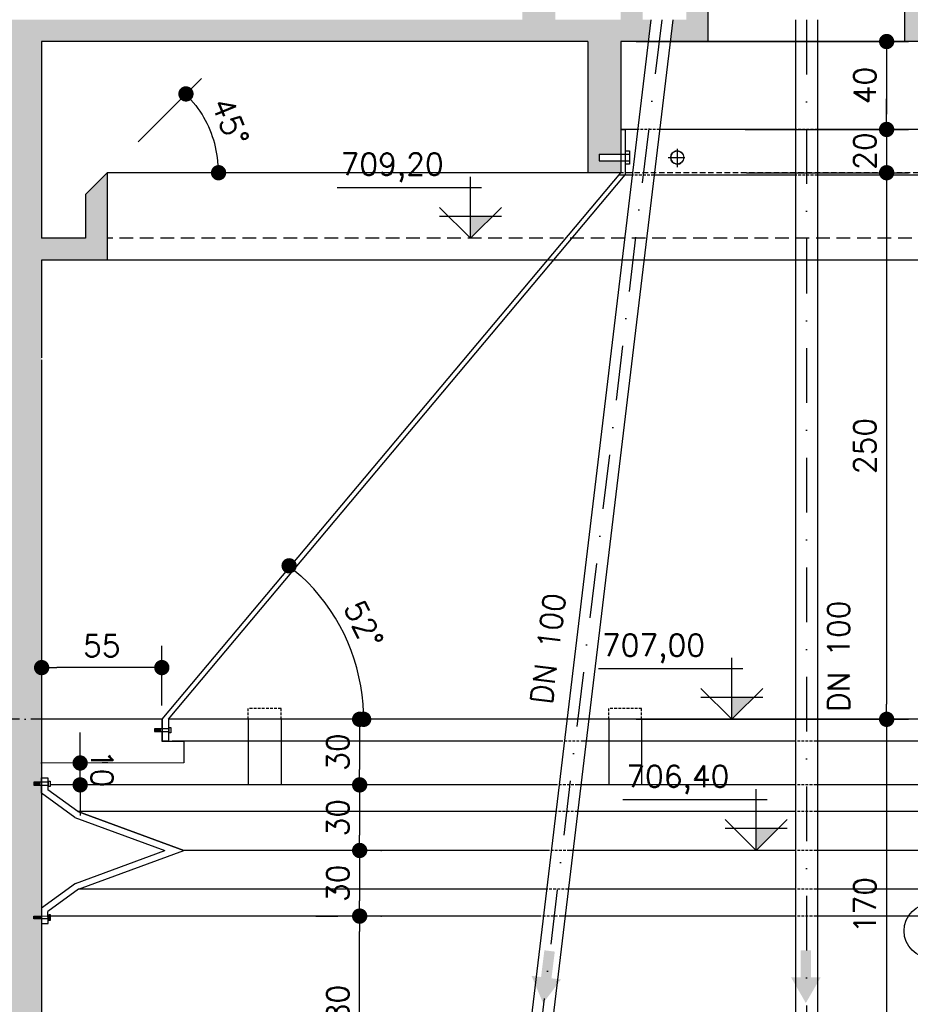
# Model space of a CAD drawing. Extents: x -5456 to -1251, y -1111 to 1859.
# Tile 13 of 24: x -4137 to -3730, y 906 to 1357. Entities that reach past the tile are written whole.
import ezdxf

# ---------------------------------------------------------------- set-up
doc = ezdxf.new("R2010")
doc.units = 0
doc.header["$LTSCALE"] = 10
doc.header["$MEASUREMENT"] = 0
for name, pattern in [('DASHDOT', [1, 0.5, -0.25, 0, -0.25]), ('HIDDEN', [0.375, 0.25, -0.125]), ('HIDDEN2', [0.1875, 0.125, -0.0625])]:
    doc.linetypes.add(name, pattern=pattern)
doc.layers.get('0').update_dxf_attribs({"linetype": 'CONTINUOUS'})
doc.layers.get('DEFPOINTS').update_dxf_attribs({"linetype": 'CONTINUOUS'})
for name, color, linetype in [('ELEVAÇÃO', 2, 'CONTINUOUS'), ('HITA', 150, 'CONTINUOUS'), ('PROJEÇAO', 9, 'HIDDEN')]:
    doc.layers.add(name, color=color, linetype=linetype)
doc.styles.add('ROMANS', font='romans.shx')
doc.dimstyles.new('DIM1', dxfattribs={"dimtxt": 10, "dimasz": 7, "dimexe": 10, "dimexo": 20, "dimgap": 5, "dimtad": 1, "dimdec": 0, "dimzin": 0, "dimdsep": 46, "dimtxsty": 'ROMANS', "dimblk": 'DOT', "dimblk1": 'DOT', "dimblk2": 'DOT', "dimsah": 1, "dimcen": 0, "dimclrd": 6, "dimclre": 6, "dimclrt": 2, "dimadec": 0, "dimazin": 0, "dimtfac": 1e-07, "dimtdec": 0, "dimtix": 1, "dimtmove": 2, "dimatfit": 3, "dimldrblk": 'DOT', "dimfxl": 0, "dimtolj": 1, "dimtzin": 0, "dimarcsym": 0})

# ---------------------------------------------------------------- blocks, each defined once
blk = doc.blocks.new('DOT')
at = {"color": 0, "linetype": 'ByBlock'}
blk.add_line((-0.5, 0), (-1, 0), dxfattribs=at)
at = {"color": 0, "linetype": 'ByBlock', "const_width": 0.5}
blk.add_lwpolyline([(-0.25, 0, 1), (0.25, 0, 1)], format="xyb", close=True, dxfattribs=at)
blk = doc.blocks.new('*D7')
at = {"color": 9, "lineweight": -2}
blk.add_arc((-3484.04, 1036.6), 97.49, 134.028, 175.8852, dxfattribs=at)
at = {"layer": 'DEFPOINTS', "color": 0}
for p in [(-3651.34, 1236.6), (-3565.44, 1090.26), (-4099.61, 1036.6), (-3487.95, 1036.6), (-3483.71, 1036.21)]:
    blk.add_point(p, dxfattribs=at)
at = {"color": 9, "lineweight": -2, "xscale": 7, "yscale": 7, "zscale": 7}
for p, rotation in [((-3546.59, 1111.38), 41.97064259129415), ((-3581.53, 1036.6), 267.9426135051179)]:
    blk.add_blockref('DOT', p, dxfattribs=dict(at, rotation=rotation))
at = {"color": 3, "insert": (-3581.42, 1082.11), "char_height": 10, "attachment_point": 5, "rotation": 64.9566, "style": 'ROMANS'}
blk.add_mtext('\\A1;50°', dxfattribs=at)
blk = doc.blocks.new('_DOT')
at = {"color": 0, "linetype": 'ByBlock'}
blk.add_line((-0.5, 0), (-1, 0), dxfattribs=at)
at = {"color": 0, "linetype": 'ByBlock', "const_width": 0.5}
blk.add_lwpolyline([(-0.25, 0, 1), (0.25, 0, 1)], format="xyb", close=True, dxfattribs=at)
blk = doc.blocks.new('*D8')
at = {"color": 9, "lineweight": -2}
blk.add_arc((-4069.4, 1036.6), 89.33, 4.491, 47.3196, dxfattribs=at)
at = {"layer": 'DEFPOINTS', "color": 0}
for p in [(-3912.08, 1236.6), (-3984.1, 1063.12), (-4069.71, 1036.21), (-4065.47, 1036.6), (-3463.81, 1036.6)]:
    blk.add_point(p, dxfattribs=at)
at = {"color": 9, "lineweight": -2, "xscale": 7, "yscale": 7, "zscale": 7}
for p, rotation in [((-4014.17, 1106.81), 139.5651355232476), ((-3980.07, 1036.6), 272.2455062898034)]:
    blk.add_blockref('DOT', p, dxfattribs=dict(at, rotation=rotation))
at = {"color": 3, "insert": (-3980.05, 1080), "char_height": 10, "attachment_point": 5, "rotation": 295.9053, "style": 'ROMANS'}
blk.add_mtext('\\A1;52°', dxfattribs=at)
blk = doc.blocks.new('*D15')
at = {"color": 9, "lineweight": -2}
for p, q in [((-3804.81, 1286.6), (-3730.75, 1286.6)), ((-3740.75, 1279.6), (-3740.75, 1043.6)), ((-3855.29, 1036.6), (-3730.75, 1036.6))]:
    blk.add_line(p, q, dxfattribs=at)
at = {"layer": 'DEFPOINTS', "color": 0}
for p in [(-3824.81, 1286.6), (-3875.29, 1036.6), (-3740.75, 1036.6)]:
    blk.add_point(p, dxfattribs=at)
at = {"color": 9, "lineweight": -2, "xscale": 7, "yscale": 7, "zscale": 7}
for p, rotation in [((-3740.75, 1286.6), 90), ((-3740.75, 1036.6), 270)]:
    blk.add_blockref('DOT', p, dxfattribs=dict(at, rotation=rotation))
at = {"color": 3, "insert": (-3750.75, 1161.6), "char_height": 10, "attachment_point": 5, "rotation": 90, "style": 'ROMANS'}
blk.add_mtext('\\A1;250', dxfattribs=at)
blk = doc.blocks.new('*D4')
at = {"color": 9, "lineweight": -2}
for p, q in [((-3855.29, 1036.6), (-3730.75, 1036.6)), ((-3740.75, 1029.6), (-3740.75, 873.6)), ((-3855.29, 866.6), (-3730.75, 866.6))]:
    blk.add_line(p, q, dxfattribs=at)
at = {"layer": 'DEFPOINTS', "color": 0}
for p in [(-3875.29, 1036.6), (-3875.29, 866.6), (-3740.75, 866.6)]:
    blk.add_point(p, dxfattribs=at)
at = {"color": 9, "lineweight": -2, "xscale": 7, "yscale": 7, "zscale": 7}
for p, rotation in [((-3740.75, 1036.6), 90), ((-3740.75, 866.6), 270)]:
    blk.add_blockref('DOT', p, dxfattribs=dict(at, rotation=rotation))
at = {"color": 3, "insert": (-3750.75, 951.6), "char_height": 10, "attachment_point": 5, "rotation": 90, "style": 'ROMANS'}
blk.add_mtext('\\A1;170', dxfattribs=at)
blk = doc.blocks.new('*D17')
at = {"color": 9, "lineweight": -2}
for p, q in [((-3970.95, 1006.6), (-3971.89, 1006.6)), ((-3981.89, 999.6), (-3981.89, 983.6)), ((-3970.95, 976.6), (-3971.89, 976.6))]:
    blk.add_line(p, q, dxfattribs=at)
at = {"layer": 'DEFPOINTS', "color": 0}
for p in [(-3990.95, 1006.6), (-3990.95, 976.6), (-3981.89, 976.6)]:
    blk.add_point(p, dxfattribs=at)
at = {"color": 9, "lineweight": -2, "xscale": 7, "yscale": 7, "zscale": 7}
for p, rotation in [((-3981.89, 1006.6), 90), ((-3981.89, 976.6), 270)]:
    blk.add_blockref('DOT', p, dxfattribs=dict(at, rotation=rotation))
at = {"color": 3, "insert": (-3991.89, 991.6), "char_height": 10, "attachment_point": 5, "rotation": 90, "style": 'ROMANS'}
blk.add_mtext('\\A1;30', dxfattribs=at)
blk = doc.blocks.new('*D3')
at = {"color": 9, "lineweight": -2}
for p, q in [((-4001.89, 946.6), (-3991.89, 946.6)), ((-3981.89, 873.6), (-3981.89, 939.6)), ((-4001.89, 866.6), (-3991.89, 866.6))]:
    blk.add_line(p, q, dxfattribs=at)
at = {"layer": 'DEFPOINTS', "color": 0}
for p in [(-3981.89, 946.6), (-3981.89, 946.6), (-3981.89, 866.6)]:
    blk.add_point(p, dxfattribs=at)
at = {"color": 9, "lineweight": -2, "xscale": 7, "yscale": 7, "zscale": 7}
for p, rotation in [((-3981.89, 946.6), 90), ((-3981.89, 866.6), 270)]:
    blk.add_blockref('DOT', p, dxfattribs=dict(at, rotation=rotation))
at = {"color": 3, "insert": (-3991.89, 906.6), "char_height": 10, "attachment_point": 5, "rotation": 90, "style": 'ROMANS'}
blk.add_mtext('\\A1;80', dxfattribs=at)
blk = doc.blocks.new('*D18')
at = {"color": 9, "lineweight": -2}
for p, q in [((-3972.2, 976.6), (-3971.89, 976.6)), ((-3981.89, 969.6), (-3981.89, 953.6)), ((-3972.2, 946.6), (-3971.89, 946.6))]:
    blk.add_line(p, q, dxfattribs=at)
at = {"layer": 'DEFPOINTS', "color": 0}
for p in [(-3992.2, 976.6), (-3992.2, 946.6), (-3981.89, 946.6)]:
    blk.add_point(p, dxfattribs=at)
at = {"color": 9, "lineweight": -2, "xscale": 7, "yscale": 7, "zscale": 7}
for p, rotation in [((-3981.89, 976.6), 90), ((-3981.89, 946.6), 270)]:
    blk.add_blockref('DOT', p, dxfattribs=dict(at, rotation=rotation))
at = {"color": 3, "insert": (-3991.89, 961.6), "char_height": 10, "attachment_point": 5, "rotation": 90, "style": 'ROMANS'}
blk.add_mtext('\\A1;30', dxfattribs=at)
blk = doc.blocks.new('*D19')
at = {"color": 9, "lineweight": -2}
for p, q in [((-4109.8, 1023.62), (-4109.8, 1030.62)), ((-4109.78, 1006.61), (-4109.79, 1016.62)), ((-4097.2, 1016.64), (-4099.79, 1016.64)), ((-4097.19, 1006.63), (-4099.78, 1006.62)), ((-4109.77, 999.61), (-4109.76, 992.61))]:
    blk.add_line(p, q, dxfattribs=at)
at = {"layer": 'DEFPOINTS', "color": 0}
for p in [(-4117.2, 1016.62), (-4109.79, 1016.62), (-4117.19, 1006.6)]:
    blk.add_point(p, dxfattribs=at)
at = {"color": 9, "lineweight": -2, "xscale": 7, "yscale": 7, "zscale": 7}
for p, rotation in [((-4109.79, 1016.62), 270.0686911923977), ((-4109.78, 1006.61), 90.06869119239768)]:
    blk.add_blockref('DOT', p, dxfattribs=dict(at, rotation=rotation))
at = {"color": 3, "insert": (-4099.78, 1014.07), "char_height": 10, "attachment_point": 5, "rotation": 270.0687, "style": 'ROMANS'}
blk.add_mtext('\\A1;10', dxfattribs=at)
blk = doc.blocks.new('*D2')
at = {"color": 9, "lineweight": -2}
for p, q in [((-4072.41, 1042.87), (-4072.41, 1070.25)), ((-4079.41, 1060.25), (-4120.41, 1060.25))]:
    blk.add_line(p, q, dxfattribs=at)
at = {"layer": 'DEFPOINTS', "color": 0}
for p in [(-4127.41, 1060.25), (-4127.41, 1022.87), (-4072.41, 1022.87)]:
    blk.add_point(p, dxfattribs=at)
at = {"color": 9, "lineweight": -2, "xscale": 7, "yscale": 7, "zscale": 7, "rotation": 180}
blk.add_blockref('DOT', (-4127.41, 1060.25), dxfattribs=at)
at = {"color": 9, "lineweight": -2, "xscale": 7, "yscale": 7, "zscale": 7}
blk.add_blockref('DOT', (-4072.41, 1060.25), dxfattribs=at)
at = {"color": 3, "insert": (-4099.91, 1070.25), "char_height": 10, "attachment_point": 5, "style": 'ROMANS'}
blk.add_mtext('\\A1;55', dxfattribs=at)
blk = doc.blocks.new('*D16')
at = {"color": 9, "lineweight": -2}
for p, q in [((-3970.95, 1036.6), (-3971.89, 1036.6)), ((-3981.89, 1029.6), (-3981.89, 1013.6)), ((-3970.95, 1006.6), (-3971.89, 1006.6))]:
    blk.add_line(p, q, dxfattribs=at)
at = {"layer": 'DEFPOINTS', "color": 0}
for p in [(-3990.95, 1036.6), (-3990.95, 1006.6), (-3981.89, 1006.6)]:
    blk.add_point(p, dxfattribs=at)
at = {"color": 9, "lineweight": -2, "xscale": 7, "yscale": 7, "zscale": 7}
for p, rotation in [((-3981.89, 1036.6), 90), ((-3981.89, 1006.6), 270)]:
    blk.add_blockref('DOT', p, dxfattribs=dict(at, rotation=rotation))
at = {"color": 3, "insert": (-3991.89, 1021.6), "char_height": 10, "attachment_point": 5, "rotation": 90, "style": 'ROMANS'}
blk.add_mtext('\\A1;30', dxfattribs=at)
blk = doc.blocks.new('*D58')
at = {"color": 9, "lineweight": -2}
for p, q in [((-4127.41, 1366.6), (-4127.41, 1482.98)), ((-3907.41, 1431.6), (-3907.41, 1482.98)), ((-3914.41, 1472.98), (-4120.41, 1472.98))]:
    blk.add_line(p, q, dxfattribs=at)
at = {"layer": 'DEFPOINTS', "color": 0}
for p in [(-4127.41, 1472.98), (-3907.41, 1411.6), (-4127.41, 1346.6)]:
    blk.add_point(p, dxfattribs=at)
at = {"color": 9, "lineweight": -2, "xscale": 7, "yscale": 7, "zscale": 7, "rotation": 180}
blk.add_blockref('DOT', (-4127.41, 1472.98), dxfattribs=at)
at = {"color": 9, "lineweight": -2, "xscale": 7, "yscale": 7, "zscale": 7}
blk.add_blockref('DOT', (-3907.41, 1472.98), dxfattribs=at)
at = {"color": 3, "insert": (-4017.41, 1482.98), "char_height": 10, "attachment_point": 5, "style": 'ROMANS'}
blk.add_mtext('\\A1;220', dxfattribs=at)
blk = doc.blocks.new('*D13')
at = {"color": 9, "lineweight": -2}
blk.add_line((-4083.27, 1300.75), (-4054.31, 1329.71), dxfattribs=at)
blk.add_arc((-4097.41, 1286.6), 50.96, 7.8766, 37.1234, dxfattribs=at)
at = {"layer": 'DEFPOINTS', "color": 0}
for p in [(-4048.19, 1299.79), (-4097.41, 1286.6), (-4097.41, 1286.6), (-3947.41, 1286.6), (-4107.41, 1276.6)]:
    blk.add_point(p, dxfattribs=at)
at = {"color": 9, "lineweight": -2, "xscale": 7, "yscale": 7, "zscale": 7}
for p, rotation in [((-4061.38, 1322.64), 131.0616926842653), ((-4046.45, 1286.6), 273.9383073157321)]:
    blk.add_blockref('DOT', p, dxfattribs=dict(at, rotation=rotation))
at = {"color": 3, "insert": (-4041.09, 1309.93), "char_height": 10, "attachment_point": 5, "rotation": 292.5, "style": 'ROMANS'}
blk.add_mtext('\\A1;45°', dxfattribs=at)
blk = doc.blocks.new('*D54')
at = {"color": 9, "lineweight": -2}
for p, q in [((-3872.41, 1362.82), (-3872.41, 1459.69)), ((-3682.41, 1362.82), (-3682.41, 1459.69)), ((-3689.41, 1449.69), (-3865.41, 1449.69))]:
    blk.add_line(p, q, dxfattribs=at)
at = {"layer": 'DEFPOINTS', "color": 0}
for p in [(-3872.41, 1449.69), (-3872.41, 1342.82), (-3682.41, 1342.82)]:
    blk.add_point(p, dxfattribs=at)
at = {"color": 9, "lineweight": -2, "xscale": 7, "yscale": 7, "zscale": 7, "rotation": 180}
blk.add_blockref('DOT', (-3872.41, 1449.69), dxfattribs=at)
at = {"color": 9, "lineweight": -2, "xscale": 7, "yscale": 7, "zscale": 7}
blk.add_blockref('DOT', (-3682.41, 1449.69), dxfattribs=at)
at = {"color": 3, "insert": (-3777.41, 1459.69), "char_height": 10, "attachment_point": 5, "style": 'ROMANS'}
blk.add_mtext('\\A1;190', dxfattribs=at)
blk = doc.blocks.new('*D14')
at = {"color": 9, "lineweight": -2}
for p, q in [((-3740.75, 1313.4), (-3740.75, 1320.4)), ((-3794.31, 1306.4), (-3730.75, 1306.4)), ((-3740.75, 1306.4), (-3740.75, 1286.6)), ((-3773.07, 1286.6), (-3730.75, 1286.6)), ((-3740.75, 1279.6), (-3740.75, 1272.6))]:
    blk.add_line(p, q, dxfattribs=at)
at = {"layer": 'DEFPOINTS', "color": 0}
for p in [(-3814.31, 1306.4), (-3793.07, 1286.6), (-3740.75, 1286.6)]:
    blk.add_point(p, dxfattribs=at)
at = {"color": 9, "lineweight": -2, "xscale": 7, "yscale": 7, "zscale": 7}
for p, rotation in [((-3740.75, 1306.4), 270), ((-3740.75, 1286.6), 90)]:
    blk.add_blockref('DOT', p, dxfattribs=dict(at, rotation=rotation))
at = {"color": 3, "insert": (-3750.75, 1296.5), "char_height": 10, "attachment_point": 5, "rotation": 90, "style": 'ROMANS'}
blk.add_mtext('\\A1;20', dxfattribs=at)
blk = doc.blocks.new('*D20')
at = {"color": 9, "lineweight": -2}
for p, q in [((-3855.29, 1346.6), (-3730.75, 1346.6)), ((-3740.75, 1339.6), (-3740.75, 1313.4)), ((-3805.55, 1306.4), (-3730.75, 1306.4))]:
    blk.add_line(p, q, dxfattribs=at)
at = {"layer": 'DEFPOINTS', "color": 0}
for p in [(-3875.29, 1346.6), (-3825.55, 1306.4), (-3740.75, 1306.4)]:
    blk.add_point(p, dxfattribs=at)
at = {"color": 9, "lineweight": -2, "xscale": 7, "yscale": 7, "zscale": 7}
for p, rotation in [((-3740.75, 1346.6), 90), ((-3740.75, 1306.4), 270)]:
    blk.add_blockref('DOT', p, dxfattribs=dict(at, rotation=rotation))
at = {"color": 3, "insert": (-3750.75, 1326.5), "char_height": 10, "attachment_point": 5, "rotation": 90, "style": 'ROMANS'}
blk.add_mtext('\\A1;40', dxfattribs=at)
blk = doc.blocks.new('*D181')
at = {"color": 9, "lineweight": -2}
for p, q in [((-4147.41, 1366.6), (-4147.41, 1482.98)), ((-4127.41, 1366.6), (-4127.41, 1482.98)), ((-4154.41, 1472.98), (-4161.41, 1472.98)), ((-4127.41, 1472.98), (-4147.41, 1472.98)), ((-4120.41, 1472.98), (-4113.41, 1472.98))]:
    blk.add_line(p, q, dxfattribs=at)
at = {"layer": 'DEFPOINTS', "color": 0}
for p in [(-4147.41, 1472.98), (-4147.41, 1346.6), (-4127.41, 1346.6)]:
    blk.add_point(p, dxfattribs=at)
at = {"color": 9, "lineweight": -2, "xscale": 7, "yscale": 7, "zscale": 7}
blk.add_blockref('DOT', (-4147.41, 1472.98), dxfattribs=at)
at = {"color": 9, "lineweight": -2, "xscale": 7, "yscale": 7, "zscale": 7, "rotation": 180}
blk.add_blockref('DOT', (-4127.41, 1472.98), dxfattribs=at)
at = {"color": 3, "insert": (-4137.41, 1482.98), "char_height": 10, "attachment_point": 5, "style": 'ROMANS'}
blk.add_mtext('\\A1;30', dxfattribs=at)

msp = doc.modelspace()

# ---------------------------------------------------------------- hatches: boundary and pattern name
h = msp.add_hatch()
h.set_pattern_fill('AR-CONC', color=9, scale=3, style=0)
h.set_pattern_definition([(130, (-8342.223, -3316.469), (-21.517805, -1.882564), [2.25, -24.75]), (185, (-8342.223, -3316.469), (4.16254, 22.565764), [1.8, -19.8]), (79.5486, (-8344.016, -3316.625), (-17.35528, 20.683186), [1.912206, -21.03426]), (133.8158, (-8342.223, -3310.469), (-32.01723, -4.96557), [3.375, -37.125]), (83.3644, (-8344.89, -3310.882), (-28.03988, 29.22354), [2.86831, -31.55139]), (188.8158, (-8342.223, -3310.47), (-28.03986, 29.22356), [2.7, -29.7]), (159, (-8345.223, -3311.969), (-17.90721, -12.078567), [2.25, -24.75]), (214, (-8345.223, -3311.969), (-7.29946, 21.7545), [1.8, -19.8]), (108.5486, (-8346.716, -3312.975), (-25.20668, 9.675915), [1.912206, -21.03426]), (142.5, (-8342.223, -3316.4686), (-0.364796, 9.986816), [0, -19.56, 0, -20.1, 0, -19.875]), (172.5, (-8342.223, -3316.469), (-7.892086, 11.832351), [0, -11.46, 0, -19.11, 0, -7.575]), (212.5, (-8335.533, -3316.469), (-16.014673, -0.676646), [0, -7.5, 0, -23.4, 0, -31.05]), (222.5, (-8332.533, -3316.469), (-17.495585, 3.00315), [0, -9.75, 0, -15.54, 0, -22.05])])
h.paths.add_polyline_path([(-4867.41, 1346.6), (-4847.41, 1346.6), (-4847.41, 1286.6), (-4867.41, 1286.6)], flags=16)
h.paths.add_polyline_path([(-4867.41, 1266.6), (-4867.41, 1286.6), (-4847.41, 1286.6), (-4847.41, 1256.6), (-4827.41, 1256.6), (-4827.41, 1276.6), (-4817.41, 1286.6), (-4817.41, 1246.6), (-4847.41, 1246.6), (-4847.41, 1201.92), (-4847.41, 1036.6), (-4867.41, 1036.6)], flags=17)
h.paths.add_polyline_path([(-4867.41, 1036.6), (-4847.86, 1036.6), (-4847.86, 1036.6), (-4847.86, 1036.6), (-4847.41, 1036.6), (-4847.41, 1007.79), (-4851.01, 1007.79), (-4851.01, 1006.43), (-4847.41, 1006.43), (-4847.41, 1002.77), (-4847.41, 946.65), (-4850.94, 946.64), (-4850.94, 945.28), (-4847.41, 945.29), (-4847.41, 943.18), (-4847.41, 866.6), (-4867.41, 866.6)], flags=17)
h.paths.add_polyline_path([(-4867.41, 866.6), (-4847.41, 866.6), (-4847.41, 831.6), (-4867.41, 831.6)], flags=17)
h.paths.add_polyline_path([(-4867.41, 831.6), (-4847.41, 831.6), (-4847.41, 706.6), (-4867.41, 706.6)], flags=17)
h.paths.add_polyline_path([(-4867.41, 706.6), (-4847.41, 706.6), (-4847.41, 646.6), (-4651.65, 646.6), (-4651.65, 642.32), (-4650.15, 642.32), (-4650.15, 646.6), (-4498.32, 646.6), (-4498.32, 642.32), (-4496.82, 642.32), (-4496.82, 646.6), (-4344.67, 646.6), (-4344.67, 642.32), (-4343.17, 642.32), (-4343.17, 646.6), (-4147.41, 646.6), (-4147.41, 945.55), (-4143.91, 945.56), (-4143.92, 946.91), (-4147.41, 946.9), (-4147.41, 1006.43), (-4144.08, 1006.43), (-4144.08, 1007.79), (-4147.41, 1007.79), (-4147.41, 1246.6), (-4177.41, 1246.6), (-4177.41, 1286.6), (-4167.41, 1276.6), (-4167.41, 1256.6), (-4147.41, 1256.6), (-4147.41, 1346.6), (-4376.74, 1346.6), (-4367.41, 1365.74), (-4367.41, 1356.6), (-3907.41, 1356.6), (-3907.41, 1401.6), (-3907.41, 1411.6), (-3897.41, 1411.6), (-3897.41, 1407.6), (-3892.41, 1407.6), (-3892.41, 1356.6), (-3862.41, 1356.6), (-3862.41, 1376.6), (-3852.41, 1366.6), (-3852.41, 1356.6), (-3848.69, 1356.6), (-3849.89, 1346.6), (-3862.41, 1346.6), (-3862.41, 1295.04), (-3872.33, 1295.04), (-3872.33, 1292.04), (-3862.41, 1292.04), (-3862.41, 1286.6), (-3877.41, 1286.6), (-3877.41, 1346.6), (-4127.41, 1346.6), (-4127.41, 1256.6), (-4107.41, 1256.6), (-4107.41, 1276.6), (-4097.41, 1286.6), (-4097.41, 1246.6), (-4127.41, 1246.6), (-4127.41, 1007.79), (-4131.01, 1007.79), (-4131.01, 1006.43), (-4127.41, 1006.43), (-4127.41, 950.25), (-4127.51, 950.18), (-4127.51, 946.65), (-4130.94, 946.64), (-4130.94, 945.28), (-4127.5, 945.29), (-4127.5, 943.18), (-4127.41, 943.18), (-4127.41, 646.6), (-3931.65, 646.6), (-3931.65, 642.32), (-3930.15, 642.32), (-3930.15, 646.6), (-3778.32, 646.6), (-3778.32, 642.32), (-3776.82, 642.32), (-3776.82, 646.6), (-3665.4, 646.6, 0.132437), (-3657.33, 634.35), (-3660.49, 626.6), (-4867.41, 626.6)])
h.paths.add_polyline_path([(-3611.88, 646.6), (-3427.41, 646.6), (-3427.41, 936.77), (-3407.41, 919.48), (-3407.41, 626.6), (-3660.49, 626.6), (-3657.33, 634.35, 0.538906)])
h.paths.add_polyline_path([(-3427.41, 992.76, 0.208186), (-3407.41, 1019.93), (-3407.41, 919.48), (-3427.41, 936.77), (-3427.41, 945.55), (-3423.97, 945.56), (-3423.98, 946.91), (-3427.41, 946.9)])
h.paths.add_polyline_path([(-3427.41, 1065.88, -0.208186), (-3407.41, 1038.71), (-3407.41, 1019.93, -0.208186), (-3427.41, 992.76), (-3427.41, 1006.43), (-3424.27, 1006.43), (-3424.27, 1007.79), (-3427.41, 1007.79)])
h.paths.add_polyline_path([(-3407.41, 1083.57), (-3407.41, 1038.71, 0.137731), (-3418.33, 1058.79)])
h.paths.add_polyline_path([(-3427.41, 1246.6), (-3457.41, 1246.6), (-3457.41, 1286.6), (-3447.41, 1276.6), (-3447.41, 1256.6), (-3427.41, 1256.6), (-3427.41, 1346.6), (-3520.23, 1346.6), (-3518.08, 1356.6), (-3407.41, 1356.6), (-3407.41, 1083.57), (-3418.33, 1058.79, 0.06849), (-3427.41, 1065.88)])
h.paths.add_polyline_path([(-3647.41, 1367.17), (-3647.41, 1356.6), (-3518.08, 1356.6), (-3520.23, 1346.6), (-3657.15, 1346.6)])
h.paths.add_polyline_path([(-3662.41, 1407.6), (-3657.41, 1407.6), (-3657.41, 1411.6), (-3647.41, 1411.6), (-3647.41, 1401.6), (-3647.41, 1367.17), (-3657.15, 1346.6), (-3677.41, 1346.6), (-3677.41, 1320.46, 0.135637), (-3692.41, 1321.04), (-3692.41, 1346.6), (-3704.94, 1346.6), (-3706.14, 1356.6), (-3702.41, 1356.6), (-3702.41, 1366.6), (-3692.41, 1376.6), (-3692.41, 1356.6), (-3662.41, 1356.6)])
h.paths.add_polyline_path([(-3692.41, 1321.04, -0.135637), (-3677.41, 1320.46), (-3677.41, 1286.6), (-3692.41, 1286.6), (-3692.41, 1292.04), (-3682.49, 1292.04), (-3682.49, 1295.04), (-3692.41, 1295.04)], flags=17)
h.paths.add_polyline_path([(-3732.41, 1407.6), (-3722.41, 1407.6), (-3722.41, 1356.6), (-3732.41, 1356.6)], flags=16)
h.paths.add_polyline_path([(-3732.41, 1356.6), (-3722.41, 1356.6), (-3716.21, 1356.6), (-3715.01, 1346.6), (-3732.41, 1346.6)], flags=16)
h.paths.add_polyline_path([(-3832.41, 1407.6), (-3822.41, 1407.6), (-3822.41, 1356.6), (-3832.41, 1356.6)], flags=16)
h.paths.add_polyline_path([(-3838.61, 1356.6), (-3832.41, 1356.6), (-3822.41, 1356.6), (-3822.41, 1346.6), (-3839.82, 1346.6)], flags=16)
h.paths.add_polyline_path([(-4382.41, 1407.6), (-4377.41, 1407.6), (-4377.41, 1411.6), (-4367.41, 1411.6), (-4367.41, 1401.6), (-4367.41, 1365.74), (-4376.74, 1346.6), (-4397.41, 1346.6), (-4397.41, 1320.46, 0.135637), (-4412.41, 1321.04), (-4412.41, 1346.6), (-4424.94, 1346.6), (-4426.14, 1356.6), (-4422.41, 1356.6), (-4422.41, 1366.6), (-4412.41, 1376.6), (-4412.41, 1356.6), (-4382.41, 1356.6)], flags=17)
h.paths.add_polyline_path([(-4412.41, 1321.04, -0.135637), (-4397.41, 1320.46), (-4397.41, 1286.6), (-4412.41, 1286.6), (-4412.41, 1292.04), (-4402.49, 1292.04), (-4402.49, 1295.04), (-4412.41, 1295.04)], flags=17)
h.paths.add_polyline_path([(-4452.41, 1407.6), (-4442.41, 1407.6), (-4442.41, 1356.6), (-4452.41, 1356.6)], flags=17)
h.paths.add_polyline_path([(-4452.41, 1356.6), (-4442.41, 1356.6), (-4436.21, 1356.6), (-4435.01, 1346.6), (-4452.41, 1346.6)], flags=17)
h.paths.add_polyline_path([(-4552.41, 1407.6), (-4542.41, 1407.6), (-4542.41, 1356.6), (-4552.41, 1356.6)], flags=17)
h.paths.add_polyline_path([(-4597.41, 1346.6), (-4847.41, 1346.6), (-4867.41, 1346.6), (-4867.41, 1356.6), (-4627.41, 1356.6), (-4627.41, 1401.6), (-4627.41, 1411.6), (-4617.41, 1411.6), (-4617.41, 1407.6), (-4612.41, 1407.6), (-4612.41, 1356.6), (-4582.41, 1356.6), (-4582.41, 1376.6), (-4572.41, 1366.6), (-4572.41, 1356.6), (-4568.69, 1356.6), (-4569.89, 1346.6), (-4582.41, 1346.6), (-4582.41, 1295.04), (-4592.33, 1295.04), (-4592.33, 1292.04), (-4582.41, 1292.04), (-4582.41, 1286.6), (-4597.41, 1286.6)], flags=17)
h.paths.add_polyline_path([(-4558.61, 1356.6), (-4552.41, 1356.6), (-4542.41, 1356.6), (-4542.41, 1346.6), (-4559.82, 1346.6)], flags=17)
h.paths.add_polyline_path([(-4014.74, 1341.72), (-4014.74, 1361.48), (-4029.74, 1361.48), (-4029.74, 1341.72)], flags=25)
at = {"linetype": 'Continuous'}
for points in [[(-3894.12, 918.14), (-3889.76, 917.6), (-3897.95, 906.76), (-3903.24, 919.27), (-3898.88, 918.73), (-3897.37, 930.95), (-3892.6, 930.36)], [(-3780.12, 918.6), (-3784.51, 918.6), (-3777.72, 906.84), (-3770.93, 918.6), (-3775.32, 918.6), (-3775.32, 930.92), (-3780.12, 930.92)]]:
    msp.add_hatch(color=1, dxfattribs=at).paths.add_polyline_path(points)
at = {"layer": 'ELEVAÇÃO'}
for points in [[(-3931.2, 1266.75), (-3921.06, 1266.75), (-3931.2, 1256.6)], [(-3811.62, 1046.75), (-3801.47, 1046.75), (-3811.62, 1036.6)], [(-3800.48, 986.75), (-3790.34, 986.75), (-3800.48, 976.6)]]:
    msp.add_hatch(color=256, dxfattribs=at).paths.add_polyline_path(points)

# ---------------------------------------------------------------- linework, layer by layer
at = {"color": 5}
for p, q in [((-3822.41, 1346.6), (-3822.41, 1407.6)), ((-3732.41, 1346.6), (-3732.41, 1407.6)), ((-3877.41, 1346.6), (-4127.41, 1346.6)), ((-4127.41, 1346.6), (-4127.41, 1256.6)), ((-3877.41, 1346.6), (-3877.41, 1286.6)), ((-3862.41, 1346.6), (-3862.41, 1286.6)), ((-3822.41, 1346.6), (-3862.41, 1346.6)), ((-3692.41, 1346.6), (-3732.41, 1346.6)), ((-3862.41, 1286.6), (-3877.41, 1286.6)), ((-4127.41, 1266.6), (-4127.41, 1256.6)), ((-4127.41, 1246.6), (-4127.41, 1201.92)), ((-4127.41, 1201.06), (-4127.41, 646.6))]:
    msp.add_line(p, q, dxfattribs=at)
at = {"color": 9, "linetype": 'DASHDOT', "ltscale": 5}
for p, q in [((-3843.65, 1356.59), (-3923.42, 692.87)), ((-3777.41, 1356.6), (-3777.41, 675.37))]:
    msp.add_line(p, q, dxfattribs=at)
at = {"color": 3}
for p, q in [((-3848.69, 1356.57), (-3917.47, 783.2)), ((-3838.61, 1356.6), (-3907.67, 782.02)), ((-3782.41, 1356.6), (-3782.41, 783.26)), ((-3772.41, 1356.6), (-3772.44, 783.26)), ((-3732.41, 1346.6), (-3822.41, 1346.6)), ((-3862.41, 1306.4), (-3860.41, 1306.4)), ((-3860.41, 1306.4), (-3860.41, 1285.63)), ((-4072.23, 1036.6), (-3862.41, 1286.6)), ((-4069.41, 1036.6), (-3860.41, 1285.63)), ((-4072.41, 1036.6), (-4127.86, 1036.6)), ((-4072.41, 1036.6), (-4072.4, 1026.6)), ((-4072.23, 1036.6), (-4072.23, 1026.77)), ((-4069.41, 1036.6), (-4069.41, 1026.77)), ((-4072.4, 1026.6), (-4062.4, 1026.6)), ((-4072.23, 1026.77), (-4069.41, 1026.77)), ((-4062.4, 1026.6), (-4062.39, 1016.66)), ((-4062.39, 1016.67), (-4127.86, 1016.6)), ((-4127.41, 1009.89), (-4124.58, 1009.89)), ((-4127.41, 1002.77), (-4127.41, 1009.89)), ((-4124.58, 1009.89), (-4124.58, 1004.42)), ((-4110.8, 994.4), (-4124.58, 1004.42)), ((-4112.23, 991.73), (-4127.41, 1002.77)), ((-4112.23, 991.73), (-4071.1, 976.6)), ((-3892.13, 994.4), (-4110.97, 994.4)), ((-4062.41, 976.6), (-4110.8, 994.4)), ((-4110.8, 994.4), (-4062.41, 976.6)), ((-3782.86, 994.4), (-3882.15, 994.4)), ((-3672.68, 994.4), (-3772.86, 994.4)), ((-4111.94, 961.56), (-4071.1, 976.6)), ((-4110.51, 958.89), (-4062.41, 976.6)), ((-4111.94, 961.56), (-4127.41, 950.25)), ((-4110.51, 958.89), (-4124.51, 948.66)), ((-3896.39, 958.89), (-4110.51, 958.89)), ((-3782.86, 958.89), (-3886.41, 958.89)), ((-3668.41, 958.89), (-3772.86, 958.89)), ((-4127.41, 950.25), (-4127.41, 943.18)), ((-4124.5, 943.19), (-4124.51, 948.66)), ((-4127.41, 943.18), (-4124.5, 943.19))]:
    msp.add_line(p, q, dxfattribs=at)
at = {"color": 7}
for p, q in [((-3854.71, 1306.4), (-3862.41, 1306.4)), ((-3782.41, 1306.4), (-3844.64, 1306.43)), ((-3710.18, 1306.4), (-3772.41, 1306.4)), ((-3872.33, 1295.04), (-3872.33, 1292.04)), ((-3872.33, 1295.04), (-3860.41, 1295.04)), ((-3860.41, 1295.04), (-3858.38, 1295.04)), ((-3872.33, 1292.04), (-3860.41, 1292.04)), ((-3860.41, 1292.04), (-3858.38, 1292.04)), ((-3877.41, 1286.6), (-4097.41, 1286.6)), ((-3857.29, 1285.49), (-3863.35, 1285.49)), ((-3782.41, 1285.49), (-3847.22, 1285.49)), ((-3707.66, 1285.49), (-3772.41, 1285.49)), ((-3457.41, 1246.6), (-4097.41, 1246.6)), ((-3482.6, 1036.6), (-4069.41, 1036.6)), ((-4032.86, 1036.6), (-4032.86, 1006.6)), ((-4017.86, 1036.6), (-4017.86, 1006.6)), ((-3867.86, 1036.6), (-3867.86, 1006.6)), ((-3852.86, 1036.6), (-3852.86, 1006.6)), ((-4075.61, 1030.97), (-4075.61, 1032.32)), ((-4075.32, 1030.97), (-4075.32, 1032.32)), ((-4075.32, 1030.97), (-4075.32, 1032.32)), ((-4075.04, 1030.97), (-4075.04, 1032.32)), ((-4075.04, 1030.97), (-4075.04, 1032.32)), ((-4074.75, 1030.97), (-4074.75, 1032.32)), ((-4074.75, 1030.97), (-4074.75, 1032.32)), ((-4074.46, 1030.97), (-4074.46, 1032.32)), ((-4074.46, 1030.97), (-4074.46, 1032.32)), ((-4074.17, 1030.97), (-4074.17, 1032.32)), ((-4074.17, 1030.97), (-4074.17, 1032.32)), ((-4073.88, 1030.97), (-4073.88, 1032.32)), ((-4073.88, 1030.97), (-4073.88, 1032.32)), ((-4073.59, 1030.97), (-4073.59, 1032.32)), ((-4073.59, 1030.97), (-4073.59, 1032.32)), ((-4073.3, 1030.97), (-4073.3, 1032.32)), ((-4073.3, 1030.97), (-4073.3, 1032.32)), ((-4073.01, 1030.97), (-4073.01, 1032.32)), ((-3889.5, 1026.6), (-4067.67, 1026.6)), ((-4017.86, 1026.6), (-4032.86, 1026.6)), ((-3782.86, 1026.6), (-3879.5, 1026.6)), ((-3852.86, 1026.6), (-3867.86, 1026.6)), ((-3675.32, 1026.6), (-3772.86, 1026.6)), ((-4130.83, 1006.43), (-4130.83, 1007.79)), ((-4130.54, 1006.43), (-4130.54, 1007.79)), ((-4130.54, 1006.43), (-4130.54, 1007.79)), ((-4130.25, 1006.43), (-4130.25, 1007.79)), ((-4130.25, 1006.43), (-4130.25, 1007.79)), ((-4129.96, 1006.43), (-4129.96, 1007.79)), ((-4129.96, 1006.43), (-4129.96, 1007.79)), ((-4129.67, 1006.43), (-4129.67, 1007.79)), ((-4129.67, 1006.43), (-4129.67, 1007.79)), ((-4129.38, 1006.43), (-4129.38, 1007.79)), ((-4129.38, 1006.43), (-4129.38, 1007.79)), ((-4129.09, 1006.43), (-4129.09, 1007.79)), ((-4129.09, 1006.43), (-4129.09, 1007.79)), ((-4128.8, 1006.43), (-4128.8, 1007.79)), ((-4128.8, 1006.43), (-4128.8, 1007.79)), ((-4128.51, 1006.43), (-4128.51, 1007.79)), ((-4128.51, 1006.43), (-4128.51, 1007.79)), ((-4128.23, 1006.43), (-4128.23, 1007.79)), ((-3891.97, 1006.6), (-4123.46, 1006.6)), ((-4017.86, 1006.6), (-4032.86, 1006.6)), ((-3782.86, 1006.6), (-3881.98, 1006.6)), ((-3852.86, 1006.6), (-3867.86, 1006.6)), ((-3672.84, 1006.6), (-3772.86, 1006.6)), ((-3895.68, 976.6), (-4062.41, 976.6)), ((-3782.86, 976.6), (-3885.69, 976.6)), ((-3669.12, 976.6), (-3772.86, 976.6)), ((-4130.75, 946.64), (-4130.75, 945.28)), ((-4130.47, 946.64), (-4130.46, 945.28)), ((-4130.18, 946.64), (-4130.17, 945.28)), ((-4129.89, 946.64), (-4129.88, 945.28)), ((-4129.6, 946.64), (-4129.6, 945.28)), ((-4129.31, 946.64), (-4129.31, 945.28)), ((-4129.02, 946.64), (-4129.02, 945.29)), ((-4128.73, 946.64), (-4128.73, 945.29)), ((-4128.44, 946.64), (-4128.44, 945.29)), ((-4128.15, 946.64), (-4128.15, 945.29)), ((-3899.39, 946.6), (-4123.39, 946.6)), ((-3782.86, 946.6), (-3889.41, 946.6)), ((-3665.4, 946.6), (-3772.86, 946.6))]:
    msp.add_line(p, q, dxfattribs=at)
at = {"color": 7, "linetype": 'HIDDEN2'}
for p, q in [((-3844.64, 1306.43), (-3854.71, 1306.4)), ((-3772.41, 1306.4), (-3782.41, 1306.4)), ((-3847.22, 1285.49), (-3857.29, 1285.49)), ((-3772.41, 1285.49), (-3782.41, 1285.49)), ((-4017.86, 1041.6), (-4032.86, 1041.6)), ((-4032.86, 1036.6), (-4032.86, 1041.6)), ((-4017.86, 1036.6), (-4017.86, 1041.6)), ((-3867.86, 1036.6), (-3867.86, 1041.6)), ((-3852.86, 1041.6), (-3867.86, 1041.6)), ((-3852.86, 1036.6), (-3852.86, 1041.6)), ((-3879.5, 1026.6), (-3889.5, 1026.6)), ((-3772.86, 1026.6), (-3782.86, 1026.6)), ((-3881.98, 1006.6), (-3891.97, 1006.6)), ((-3772.86, 1006.6), (-3782.86, 1006.6)), ((-3885.69, 976.6), (-3895.68, 976.6)), ((-3772.86, 976.6), (-3782.86, 976.6)), ((-3889.41, 946.6), (-3899.39, 946.6)), ((-3772.86, 946.6), (-3782.86, 946.6))]:
    msp.add_line(p, q, dxfattribs=at)
at = {"color": 9}
for p, q in [((-3836.56, 1297.5), (-3836.56, 1289.16)), ((-3840.71, 1293.54), (-3833.11, 1293.54))]:
    msp.add_line(p, q, dxfattribs=at)
at = {"color": 5, "linetype": 'Continuous'}
for p, q in [((-4107.41, 1276.6), (-4097.41, 1286.6)), ((-4107.41, 1276.6), (-4097.41, 1286.6)), ((-4097.41, 1286.6), (-4097.41, 1246.6)), ((-4107.41, 1276.6), (-4107.41, 1256.6)), ((-4107.41, 1256.6), (-4127.41, 1256.6)), ((-4097.41, 1246.6), (-4127.41, 1246.6))]:
    msp.add_line(p, q, dxfattribs=at)
at = {"color": 7, "linetype": 'HIDDEN'}
msp.add_line((-3692.41, 1286.6), (-3862.41, 1286.6), dxfattribs=at)
at = {"color": 9, "linetype": 'DASHDOT'}
msp.add_line((-4127.41, 1036.6), (-4304.4, 1036.6), dxfattribs=at)
at = {"color": 3, "linetype": 'HIDDEN2'}
for p, q in [((-3882.15, 994.4), (-3892.13, 994.4)), ((-3772.86, 994.4), (-3782.86, 994.4)), ((-3886.41, 958.89), (-3896.39, 958.89)), ((-3772.86, 958.89), (-3782.86, 958.89))]:
    msp.add_line(p, q, dxfattribs=at)
at = {"color": 7}
msp.add_lwpolyline([(-3860.41, 1296.54), (-3858.38, 1296.54), (-3858.38, 1290.54), (-3860.41, 1290.54)], dxfattribs=at)
for points in [[(-4069.02, 1032.32), (-4075.8, 1032.32), (-4075.8, 1030.97), (-4069.02, 1030.97)], [(-4069.02, 1032.83), (-4068.25, 1032.83), (-4068.25, 1030.37), (-4069.02, 1030.37)], [(-4124.24, 1007.79), (-4131.01, 1007.79), (-4131.01, 1006.43), (-4124.24, 1006.43)], [(-4124.24, 1008.29), (-4123.46, 1008.29), (-4123.46, 1005.84), (-4124.24, 1005.84)], [(-4124.16, 945.3), (-4130.94, 945.28), (-4130.94, 946.64), (-4124.16, 946.65)], [(-4124.16, 944.79), (-4123.39, 944.79), (-4123.39, 947.25), (-4124.17, 947.25)]]:
    msp.add_lwpolyline(points, close=True, dxfattribs=at)
at = {"color": 3}
msp.add_circle((-3836.56, 1293.54), 3, dxfattribs=at)
at = {"color": 9}
msp.add_circle((-3720.27, 939.85), 12.5, dxfattribs=at)
at = {"color": 3, "linetype": 'Continuous'}
msp.add_arc((-3836.56, 1293.54), 3, 37.6256, 308.2492, dxfattribs=at)
at = {"layer": 'DEFPOINTS', "color": 0, "linetype": 'ByBlock'}
msp.add_point((-4012.41, 1346.6), dxfattribs=at)
at = {"layer": 'ELEVAÇÃO', "color": 3, "linetype": 'Continuous'}
for p, q in [((-3931.2, 1256.6), (-3931.2, 1284.72)), ((-3926.2, 1279.72), (-3992.25, 1279.72)), ((-3931.2, 1256.6), (-3945.34, 1270.75)), ((-3931.2, 1256.6), (-3917.06, 1270.75)), ((-3945.34, 1266.75), (-3917.06, 1266.75)), ((-3811.62, 1036.6), (-3811.62, 1064.72)), ((-3806.62, 1059.72), (-3872.66, 1059.72)), ((-3811.62, 1036.6), (-3825.76, 1050.75)), ((-3811.62, 1036.6), (-3797.47, 1050.75)), ((-3825.76, 1046.75), (-3797.47, 1046.75)), ((-3800.48, 976.6), (-3800.48, 1004.72)), ((-3795.48, 999.72), (-3861.53, 999.72)), ((-3800.48, 976.6), (-3814.62, 990.75)), ((-3814.62, 986.75), (-3786.34, 986.75)), ((-3800.48, 976.6), (-3786.34, 990.75))]:
    msp.add_line(p, q, dxfattribs=at)
at = {"layer": 'HITA', "color": 5}
msp.add_line((-4127.41, 1199.43), (-4127.41, 666.6), dxfattribs=at)
at = {"layer": 'PROJEÇAO', "ltscale": 2.5}
msp.add_line((-3457.41, 1256.6), (-4097.41, 1256.6), dxfattribs=at)

# ---------------------------------------------------------------- texts
at = {"color": 3, "style": 'ROMANS'}
for s, p in [('709,20', (-3990.59, 1285.52)), ('707,00', (-3871.01, 1065.52)), ('706,40', (-3859.87, 1005.52))]:
    msp.add_text(s, height=10, dxfattribs=at).set_placement(p)
for rotation, p in [(82.9374, (-3893.86, 1043.04)), (90, (-3757.69, 1039.93))]:
    msp.add_text('DN 100 ', height=10, rotation=rotation, dxfattribs=at).set_placement(p)

# ---------------------------------------------------------------- dimensions: what is measured, and where the dimension line sits
at = {"color": 2}
dim = msp.add_linear_dim(base=(-4147.41, 1472.98), p1=(-4127.41, 1346.6), p2=(-4147.41, 1346.6), text='30', dimstyle='DIM1', override={"dimclrd": 9, "dimclre": 9, "dimclrt": 3}, dxfattribs=at)
dim.commit()
dim.dimension.update_dxf_attribs({"geometry": '*D181', "text_midpoint": (-4137.41, 1482.98)})
for base, p1, p2, angle, override, picture, middle in [((-4127.41, 1472.98), (-3907.41, 1411.6), (-4127.41, 1346.6), 180, {"dimclrd": 9, "dimclre": 9, "dimclrt": 3}, '*D58', (-4017.41, 1482.98)), ((-3872.41, 1449.69), (-3682.41, 1342.82), (-3872.41, 1342.82), 180, {"dimclrd": 9, "dimclre": 9, "dimclrt": 3}, '*D54', (-3777.41, 1459.69)), ((-3740.75, 1306.4), (-3875.29, 1346.6), (-3825.55, 1306.4), 90, {"dimclrd": 9, "dimclre": 9, "dimclrt": 3}, '*D20', (-3750.75, 1326.5)), ((-3740.75, 1286.6), (-3814.31, 1306.4), (-3793.07, 1286.6), 90, {"dimclrd": 9, "dimclre": 9, "dimclrt": 3}, '*D14', (-3750.75, 1296.5)), ((-3740.75, 1036.6), (-3824.81, 1286.6), (-3875.29, 1036.6), 90, {"dimclrd": 9, "dimclre": 9, "dimclrt": 3}, '*D15', (-3750.75, 1161.6)), ((-4127.41, 1060.25), (-4072.41, 1022.87), (-4127.41, 1022.87), 180, {"dimse2": 1, "dimclrd": 9, "dimclre": 9, "dimclrt": 3}, '*D2', (-4099.91, 1070.25)), ((-3740.75, 866.6), (-3875.29, 1036.6), (-3875.29, 866.6), 90, {"dimclrd": 9, "dimclre": 9, "dimclrt": 3}, '*D4', (-3750.75, 951.6)), ((-3981.89, 946.6), (-3981.89, 866.6), (-3981.89, 946.6), 90, {"dimclrd": 9, "dimclre": 9, "dimclrt": 3}, '*D3', (-3991.89, 906.6))]:
    dim = msp.add_linear_dim(base=base, p1=p1, p2=p2, angle=angle, dimstyle='DIM1', override=override, dxfattribs=at)
    dim.commit()
    dim.dimension.update_dxf_attribs({"geometry": picture, "text_midpoint": middle})
for base, line1, line2, picture, middle in [((-4048.19, 1299.79), ((-3947.41, 1286.6), (-4097.41, 1286.6)), ((-4107.41, 1276.6), (-4097.41, 1286.6)), '*D13', (-4041.09, 1309.93)), ((-3565.44, 1090.26), ((-3483.71, 1036.21), (-3651.34, 1236.6)), ((-4099.61, 1036.6), (-3487.95, 1036.6)), '*D7', (-3581.42, 1082.11)), ((-3984.1, 1063.12), ((-4069.71, 1036.21), (-3912.08, 1236.6)), ((-3463.81, 1036.6), (-4065.47, 1036.6)), '*D8', (-3980.05, 1080))]:
    dim = msp.add_angular_dim_2l(base=base, line1=line1, line2=line2, dimstyle='DIM1', override={"dimclrd": 9, "dimclre": 9, "dimclrt": 3}, dxfattribs=at)
    dim.commit()
    dim.dimension.update_dxf_attribs({"geometry": picture, "text_midpoint": middle})
for p1, p2, distance, picture, middle in [((-3990.95, 1036.6), (-3990.95, 1006.6), 9.06, '*D16', (-3991.89, 1021.6)), ((-3990.95, 1006.6), (-3990.95, 976.6), 9.06, '*D17', (-3991.89, 991.6)), ((-3992.2, 976.6), (-3992.2, 946.6), 10.31, '*D18', (-3991.89, 961.6))]:
    dim = msp.add_aligned_dim(p1=p1, p2=p2, distance=distance, dimstyle='DIM1', override={"dimclrd": 9, "dimclre": 9, "dimclrt": 3}, dxfattribs=at)
    dim.commit()
    dim.dimension.update_dxf_attribs({"geometry": picture, "text_midpoint": middle})
dim = msp.add_linear_dim(base=(-4109.79, 1016.62), p1=(-4117.19, 1006.6), p2=(-4117.2, 1016.62), angle=90.0687, dimstyle='DIM1', override={"dimclrd": 9, "dimclre": 9, "dimclrt": 3}, dxfattribs=at)
dim.commit()
dim.dimension.update_dxf_attribs({"geometry": '*D19', "text_midpoint": (-4099.78, 1014.07), "dimtype": 161})

doc.saveas('drawing.dxf')
